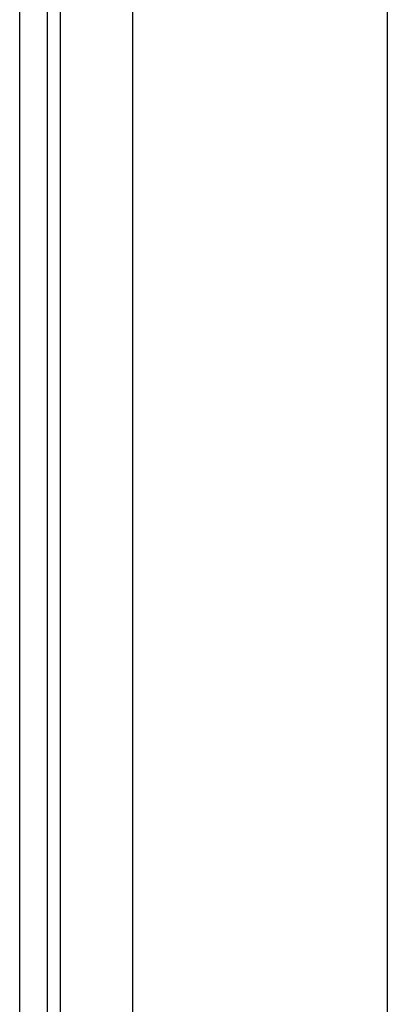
# Model space of a CAD drawing. Header units: inches. Extents: x 11 to 342, y 26 to 169.
# Tile 42 of 218: x 10.52 to 11.423, y 100.024 to 102.443. Entities that reach past the tile are written whole.
import ezdxf

# ---------------------------------------------------------------- set-up
doc = ezdxf.new("R2010")
doc.units = ezdxf.units.IN
doc.header["$MEASUREMENT"] = 0
doc.layers.add('Visible Edges(ANSI)', color=7, linetype='Continuous', lineweight=25)
doc.layers.add('Visible Tangent Edges(ANSI)', color=7, linetype='Continuous', lineweight=25)

msp = doc.modelspace()

# ---------------------------------------------------------------- linework, layer by layer
at = {"layer": 'Visible Edges(ANSI)'}
for p, q in [((10.5204, 80.2599), (10.5204, 116.8629)), ((10.5884, 80.2599), (10.5884, 116.8629)), ((10.7979, 98.7247), (10.7979, 116.2579)), ((11.4229, 116.2579), (11.4229, 98.8868))]:
    msp.add_line(p, q, dxfattribs=at)
at = {"layer": 'Visible Tangent Edges(ANSI)'}
msp.add_line((10.6194, 116.8629), (10.6194, 80.1429), dxfattribs=at)

doc.saveas('drawing.dxf')
